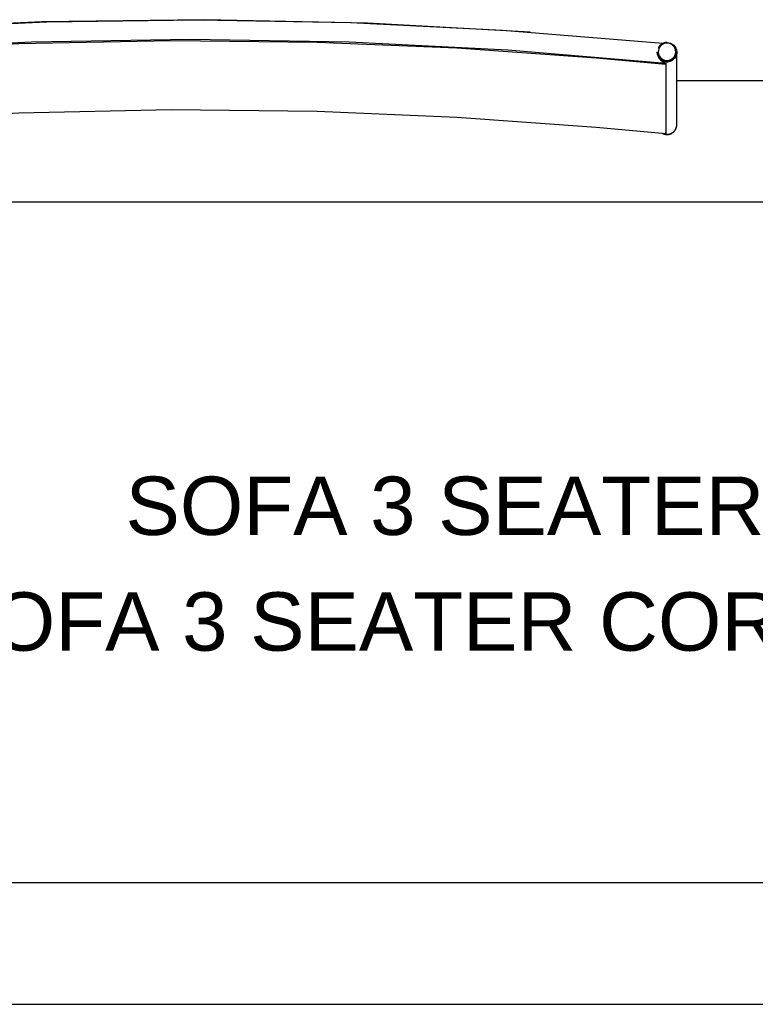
# Model space of a CAD drawing. Header units: millimetres. Extents: x -1470 to 7470, y -12049 to 6674.
# Tile 57 of 58: x 5260 to 6016, y 4024 to 5036. Entities that reach past the tile are written whole.
import ezdxf

# ---------------------------------------------------------------- set-up
doc = ezdxf.new("R2010")
doc.units = ezdxf.units.MM
doc.header["$LTSCALE"] = 10
doc.layers.get('0').update_dxf_attribs({"true_color": 0x000000})
doc.styles.add('Arial Normale', font='txt')

msp = doc.modelspace()

# ---------------------------------------------------------------- linework, layer by layer
at = {"color": 18, "linetype": 'Continuous', "lineweight": 25, "true_color": 0x000000}
msp.add_line((5935.4, 4974), (7075, 4974), dxfattribs=at)
for points in [[(5784.7, 5023.6), (5617.5, 5032.9), (5450.1, 5036.4), (5282.7, 5034.2), (5115.5, 5026.2), (4948.6, 5012.5)], [(5921.1, 5011.8), (5756.2, 5025.4), (5600.2, 5033.2), (5444.1, 5035.9), (5288, 5033.7), (5132, 5026.5), (4976.3, 5014.4), (4950.1, 5011.8)], [(5924.3, 4991.5), (5761.7, 5005.2), (5598.6, 5013.4), (5435.4, 5016.1), (5272.1, 5013.4), (5109.1, 5005.2), (4946.4, 4991.5)], [(4946.5, 4990.6), (5102.6, 5003.8), (5259.1, 5011.9), (5415.8, 5015.1), (5565.9, 5013.4), (5709.5, 5007.4), (5852.7, 4997.2), (5924.2, 4990.6)], [(5925.4, 5012.9), (5927.3, 5012.7), (5929.1, 5012.2), (5930.8, 5011.4), (5932.3, 5010.2), (5933.5, 5008.8), (5934.5, 5007.2), (5935.1, 5005.4), (5935.4, 5003.5), (5935.3, 5001.7), (5934.8, 4999.8), (5934, 4998.1), (5932.9, 4996.6), (5931.5, 4995.3), (5929.9, 4994.3), (5928.2, 4993.6), (5926.3, 4993.3), (5924.4, 4993.3), (5922.5, 4993.6), (5920.8, 4994.3), (5919.2, 4995.3), (5917.8, 4996.6), (5916.7, 4998.1), (5915.9, 4999.8), (5915.5, 5001.7), (5915.4, 5003.1)], [(5925.4, 5012.9), (5925, 5012.9), (5924.7, 5012.9), (5924.3, 5012.9), (5924, 5012.8), (5923.7, 5012.8), (5923.3, 5012.7), (5923, 5012.6), (5922.7, 5012.6), (5922.3, 5012.5), (5922, 5012.4), (5921.7, 5012.2), (5921.4, 5012.1), (5921.1, 5012), (5920.8, 5011.8), (5920.5, 5011.7), (5920.2, 5011.5), (5919.9, 5011.3), (5919.6, 5011.1), (5919.3, 5010.9), (5919.1, 5010.7), (5918.8, 5010.5), (5918.5, 5010.3), (5918.3, 5010), (5918.1, 5009.8), (5917.8, 5009.5), (5917.6, 5009.3), (5917.4, 5009), (5917.2, 5008.7), (5917, 5008.5), (5916.8, 5008.2), (5916.6, 5007.9), (5916.5, 5007.6), (5916.3, 5007.3)], [(5915.4, 5003.2), (5915.4, 5003.1)], [(5915.7, 5000.6), (5915.4, 5002.5), (5915.4, 5003.2)], [(5915.4, 5003.1), (5915.4, 5003.1)], [(5915.4, 5003.1), (5915.5, 5002), (5915.5, 5001.7), (5915.5, 5001.4), (5915.6, 5001.2), (5915.6, 5000.9), (5915.6, 5000.7), (5915.7, 5000.6), (5915.7, 5000.4), (5915.7, 5000.3), (5915.8, 5000), (5915.9, 4999.7), (5916, 4999.4), (5916.1, 4999.1), (5916.2, 4998.8), (5916.3, 4998.6), (5916.5, 4998.1), (5916.7, 4997.7), (5917, 4997.4), (5917.1, 4997.2), (5917.2, 4997), (5917.3, 4996.8), (5917.4, 4996.6), (5917.6, 4996.4), (5917.7, 4996.2), (5917.9, 4995.9), (5918.2, 4995.6), (5918.4, 4995.3), (5918.6, 4995.1), (5918.8, 4994.9), (5919, 4994.7), (5919.2, 4994.5), (5919.4, 4994.3), (5919.6, 4994.2), (5919.8, 4994), (5920, 4993.8), (5920.2, 4993.6), (5920.4, 4993.5), (5920.7, 4993.3), (5920.9, 4993.1), (5921.1, 4993), (5921.3, 4992.9), (5921.6, 4992.7), (5921.9, 4992.5), (5922.2, 4992.4), (5922.6, 4992.2), (5922.9, 4992), (5923.3, 4991.9), (5923.6, 4991.8), (5924, 4991.6), (5924.3, 4991.5), (5924.3, 4991.5)], [(5915.4, 5003.1), (5915.4, 5002.3), (5915.7, 5000.5)], [(5915.7, 5000.6), (5915.8, 5000.3), (5915.9, 5000), (5916.1, 4999.6), (5916.2, 4999.3), (5916.3, 4999), (5916.5, 4998.7), (5916.7, 4998.4), (5916.8, 4998.1), (5917, 4997.8), (5917.2, 4997.5), (5917.4, 4997.2), (5917.7, 4997), (5917.9, 4996.7), (5918.1, 4996.4), (5918.4, 4996.2), (5918.6, 4996), (5918.9, 4995.7), (5919.2, 4995.5), (5919.4, 4995.3), (5919.7, 4995.1), (5920, 4994.9), (5920.3, 4994.7), (5920.6, 4994.6), (5920.9, 4994.4), (5921.2, 4994.3), (5921.6, 4994.1), (5921.9, 4994), (5922.2, 4993.9), (5922.5, 4993.8), (5922.9, 4993.7), (5923.2, 4993.6), (5923.6, 4993.5), (5923.9, 4993.5), (5924.2, 4993.4), (5924.6, 4993.4), (5924.9, 4993.4), (5925.3, 4993.4), (5925.6, 4993.4), (5926, 4993.4), (5926.3, 4993.4), (5926.7, 4993.5), (5927, 4993.5), (5927.4, 4993.6), (5927.7, 4993.6), (5928, 4993.7), (5928.4, 4993.8), (5928.7, 4993.9), (5929, 4994.1), (5929.3, 4994.2), (5929.7, 4994.3), (5930, 4994.5), (5930.3, 4994.7), (5930.6, 4994.8), (5930.9, 4995), (5931.2, 4995.2), (5931.4, 4995.4), (5931.7, 4995.6), (5932, 4995.9), (5932.2, 4996.1), (5932.5, 4996.3), (5932.7, 4996.6), (5933, 4996.9), (5933.2, 4997.1), (5933.4, 4997.4), (5933.6, 4997.7), (5933.8, 4998), (5934, 4998.3), (5934.1, 4998.6), (5934.3, 4998.9), (5934.5, 4999.2), (5934.6, 4999.5), (5934.7, 4999.8), (5934.8, 5000.2), (5934.9, 5000.5), (5935, 5000.8), (5935.1, 5001.2), (5935.2, 5001.5), (5935.3, 5001.9), (5935.3, 5002.2), (5935.3, 5002.5), (5935.4, 5002.9), (5935.4, 5003.2)], [(5915.7, 5000.5), (5915.8, 5000.1), (5915.9, 4999.8), (5916.1, 4999.5), (5916.2, 4999.1), (5916.3, 4998.8), (5916.5, 4998.5), (5916.7, 4998.2), (5916.8, 4997.9), (5917, 4997.6), (5917.2, 4997.3), (5917.4, 4997.1), (5917.7, 4996.8), (5917.9, 4996.5), (5918.1, 4996.3), (5918.4, 4996), (5918.6, 4995.8), (5918.9, 4995.6), (5919.2, 4995.3), (5919.4, 4995.1), (5919.7, 4994.9), (5920, 4994.7), (5920.3, 4994.6), (5920.6, 4994.4), (5920.9, 4994.2), (5921.2, 4994.1), (5921.6, 4993.9), (5921.9, 4993.8), (5922.2, 4993.7), (5922.5, 4993.6), (5922.9, 4993.5), (5923.2, 4993.4), (5923.6, 4993.4), (5923.9, 4993.3), (5924.2, 4993.3), (5924.6, 4993.2), (5924.9, 4993.2), (5925.3, 4993.2), (5925.6, 4993.2), (5926, 4993.2), (5926.3, 4993.2), (5926.7, 4993.3), (5927, 4993.3), (5927.4, 4993.4), (5927.7, 4993.5), (5928, 4993.6), (5928.4, 4993.7), (5928.7, 4993.8), (5929, 4993.9), (5929.3, 4994), (5929.7, 4994.2), (5930, 4994.3), (5930.3, 4994.5), (5930.6, 4994.7), (5930.9, 4994.9), (5931.2, 4995), (5931.4, 4995.3), (5931.7, 4995.5), (5932, 4995.7), (5932.2, 4995.9), (5932.5, 4996.2), (5932.7, 4996.4), (5933, 4996.7), (5933.2, 4997), (5933.4, 4997.2), (5933.6, 4997.5), (5933.8, 4997.8), (5934, 4998.1), (5934.1, 4998.4), (5934.3, 4998.7), (5934.5, 4999), (5934.6, 4999.3), (5934.7, 4999.7), (5934.8, 5000), (5934.9, 5000.3), (5935, 5000.7), (5935.1, 5001), (5935.2, 5001.3), (5935.3, 5001.7), (5935.3, 5002), (5935.3, 5002.4), (5935.4, 5002.7), (5935.4, 5003.1)], [(5935.4, 5003.1), (5935.4, 5003.2)], [(5935.4, 4928.4), (5935.4, 5003.1)], [(5924.2, 4990.6), (5924.3, 4991.5)], [(5924.3, 4991.5), (5924.3, 4920.3)], [(5924.2, 4990.6), (5924.2, 4919.3)], [(4946.5, 4919.3), (5102.6, 4932.5), (5259.1, 4940.7), (5415.8, 4943.9), (5565.9, 4942.2), (5709.5, 4936.2), (5852.7, 4926), (5924.2, 4919.3)], [(5920.5, 4919.6), (5920.8, 4919.5), (5921.1, 4919.3), (5921.4, 4919.2), (5921.7, 4919), (5922.1, 4918.9), (5922.4, 4918.8), (5922.7, 4918.7), (5923, 4918.6), (5923.4, 4918.6), (5923.7, 4918.5), (5924.1, 4918.4), (5924.4, 4918.4), (5924.7, 4918.4), (5925.1, 4918.4), (5925.4, 4918.4), (5925.8, 4918.4), (5926.1, 4918.4), (5926.5, 4918.4), (5926.8, 4918.5), (5927.2, 4918.5), (5927.5, 4918.6), (5927.8, 4918.7), (5928.2, 4918.7), (5928.5, 4918.8), (5928.8, 4919), (5929.1, 4919.1), (5929.5, 4919.2), (5929.8, 4919.4), (5930.1, 4919.5), (5930.4, 4919.7), (5930.7, 4919.9), (5931, 4920.1), (5931.2, 4920.3), (5931.5, 4920.5), (5931.8, 4920.7), (5932, 4920.9), (5932.3, 4921.1), (5932.5, 4921.4), (5932.8, 4921.6), (5933, 4921.9), (5933.2, 4922.2), (5933.4, 4922.4), (5933.6, 4922.7), (5933.8, 4923), (5934, 4923.3), (5934.2, 4923.6), (5934.3, 4923.9), (5934.5, 4924.2), (5934.6, 4924.5), (5934.7, 4924.9), (5934.9, 4925.2), (5935, 4925.5), (5935, 4925.8), (5935.1, 4926.2), (5935.2, 4926.5), (5935.3, 4926.9), (5935.3, 4927.2), (5935.3, 4927.5), (5935.4, 4927.9), (5935.4, 4928.2)], [(5921.2, 4919.5), (5921.5, 4919.3), (5921.8, 4919.2), (5922.1, 4919.1), (5922.4, 4919), (5922.8, 4918.9), (5923.1, 4918.8), (5923.4, 4918.7), (5923.8, 4918.7), (5924.1, 4918.6), (5924.5, 4918.6), (5924.8, 4918.5), (5925.1, 4918.5), (5925.5, 4918.5), (5925.8, 4918.5), (5926.2, 4918.6), (5926.5, 4918.6), (5926.9, 4918.6), (5927.2, 4918.7), (5927.5, 4918.8), (5927.9, 4918.8), (5928.2, 4918.9), (5928.5, 4919), (5928.8, 4919.2), (5929.2, 4919.3), (5929.5, 4919.4), (5929.8, 4919.6), (5930.1, 4919.7), (5930.4, 4919.9), (5930.7, 4920.1), (5931, 4920.3), (5931.3, 4920.5), (5931.5, 4920.7), (5931.8, 4920.9), (5932.1, 4921.1), (5932.3, 4921.3), (5932.6, 4921.6), (5932.8, 4921.8), (5933, 4922.1), (5933.2, 4922.4), (5933.4, 4922.6), (5933.6, 4922.9), (5933.8, 4923.2), (5934, 4923.5), (5934.2, 4923.8), (5934.3, 4924.1), (5934.5, 4924.4), (5934.6, 4924.7), (5934.7, 4925), (5934.9, 4925.4), (5935, 4925.7), (5935, 4926), (5935.1, 4926.4), (5935.2, 4926.7), (5935.3, 4927), (5935.3, 4927.4), (5935.3, 4927.7), (5935.4, 4928.1), (5935.4, 4928.4)], [(5921.2, 4919.5), (5921.5, 4919.3), (5921.8, 4919.2), (5922.1, 4919.1), (5922.4, 4919), (5922.8, 4918.9), (5923.1, 4918.8), (5923.4, 4918.7), (5923.8, 4918.7), (5924.1, 4918.6), (5924.5, 4918.6), (5924.8, 4918.6), (5925.1, 4918.5), (5925.5, 4918.5), (5925.8, 4918.5), (5926.2, 4918.6), (5926.5, 4918.6), (5926.9, 4918.6), (5927.2, 4918.7), (5927.5, 4918.8), (5927.9, 4918.8), (5928.2, 4918.9), (5928.5, 4919), (5928.8, 4919.2), (5929.2, 4919.3), (5929.5, 4919.4), (5929.8, 4919.6), (5930.1, 4919.7), (5930.4, 4919.9), (5930.7, 4920.1), (5931, 4920.3), (5931.3, 4920.5), (5931.5, 4920.7), (5931.8, 4920.9), (5932.1, 4921.1), (5932.3, 4921.3), (5932.6, 4921.6), (5932.8, 4921.8), (5933, 4922.1), (5933.2, 4922.4), (5933.4, 4922.6), (5933.6, 4922.9), (5933.8, 4923.2), (5934, 4923.5), (5934.2, 4923.8), (5934.3, 4924.1), (5934.5, 4924.4), (5934.6, 4924.7), (5934.7, 4925), (5934.9, 4925.4), (5935, 4925.7), (5935, 4926), (5935.1, 4926.4), (5935.2, 4926.7), (5935.3, 4927), (5935.3, 4927.4), (5935.3, 4927.7), (5935.4, 4928.1), (5935.4, 4928.4)], [(5924.2, 4919.3), (5924.3, 4920.3)], [(5935.4, 4928.2), (5935.4, 4928.4)], [(4925, 4849), (7025, 4849)], [(7075, 4149), (4975, 4149)], [(4925, 4024), (7075, 4024)]]:
    msp.add_lwpolyline(points, dxfattribs=at)
msp.add_lwpolyline([(5916.7, 5001.1), (5917.3, 4999.4), (5918.3, 4997.9), (5919.6, 4996.6), (5921.1, 4995.6), (5922.8, 4994.9), (5924.6, 4994.6), (5926.4, 4994.6), (5928.2, 4995), (5929.9, 4995.7), (5931.3, 4996.8), (5932.6, 4998.1), (5933.5, 4999.6), (5934.1, 5001.3), (5934.4, 5003.1), (5934.2, 5004.9), (5933.8, 5006.6), (5932.9, 5008.2), (5931.8, 5009.6), (5930.4, 5010.8), (5928.8, 5011.6), (5927, 5012.1), (5925.2, 5012.3), (5923.4, 5012.1), (5921.7, 5011.5), (5920.1, 5010.6), (5918.8, 5009.4), (5917.7, 5008), (5916.9, 5006.4), (5916.5, 5004.6), (5916.4, 5002.8)], close=True, dxfattribs=at)

# ---------------------------------------------------------------- texts
at = {"char_height": 60, "attachment_point": 2, "style": 'Arial Normale'}
for s, insert, width in [('SOFA 3 SEATER DX + POUF SX', (5998.7, 4566.6), 2622.391), ('SOFA 3 SEATER CORNER DX + POUF SX', (5998.7, 4447.6), 3392.609)]:
    msp.add_mtext(s, dxfattribs=dict(at, insert=insert, width=width))

doc.saveas('drawing.dxf')
